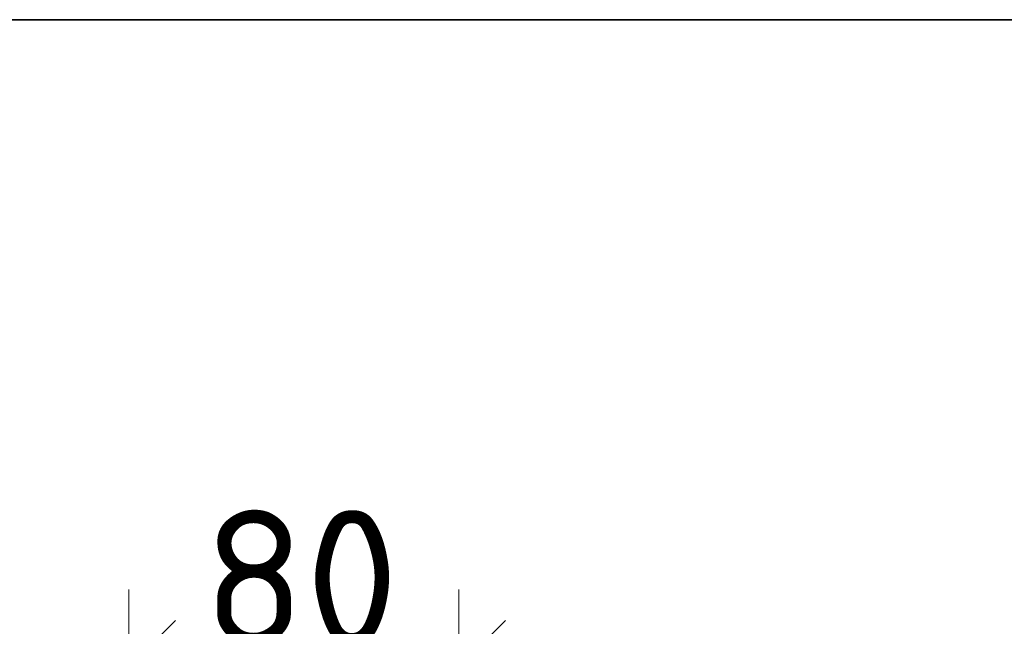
# Model space of a CAD drawing. Header units: metres. Extents: x -38 to 97, y -15 to 21.
# Tile 244 of 256: x 74.573 to 74.812, y 13.125 to 13.272. Entities that reach past the tile are written whole.
import ezdxf

# ---------------------------------------------------------------- set-up
doc = ezdxf.new("R2010")
doc.units = ezdxf.units.M
doc.header["$PDMODE"] = 65
for name, color, linetype, lineweight in [('XR$3$Размерная линия_ общее', 7, 'Continuous', 13), ('XR$4$Размерная линия_ общее', 7, 'Continuous', 13), ('XR$5$Размерная линия_ общее', 7, 'Continuous', 13), ('XR$6$Текст_ примечание', 7, 'Continuous', 13)]:
    doc.layers.add(name, color=color, linetype=linetype, lineweight=lineweight)
doc.styles.add('ISOCPEUR', font='txt')
doc.dimstyles.new('DIMSTYLE_8', dxfattribs={"dimtxt": 0.033, "dimasz": 0.0375, "dimexe": 0, "dimexo": 0, "dimgap": 0.0165, "dimtad": 2, "dimdec": 0, "dimlfac": 1000, "dimrnd": 1, "dimzin": 12, "dimdsep": 46, "dimtxsty": 'ISOCPEUR', "dimblk1": 'ALL_ML_STRICH', "dimblk2": 'ALL_ML_STRICH', "dimsah": 1, "dimcen": 0, "dimclrd": 7, "dimclre": 256, "dimclrt": 7, "dimadec": 0, "dimazin": 0, "dimtfac": 1, "dimtdec": 0, "dimtix": 1, "dimtmove": 2, "dimatfit": 3, "dimfxl": 0, "dimtzin": 0, "dimlwd": 0, "dimlwe": -3, "dimarcsym": 0})

# ---------------------------------------------------------------- blocks, each defined once
blk = doc.blocks.new('ALL_ML_STRICH')
at = {"color": 0, "linetype": 'ByBlock', "lineweight": -2}
for p, q in [((0, -0.5), (0, 0.5)), ((-0.3, -0.3), (0.3, 0.3)), ((-1, 0), (0.5, 0))]:
    blk.add_line(p, q, dxfattribs=at)
blk = doc.blocks.new('*D230')
at = {"layer": 'DEFPOINTS', "color": 7, "linetype": 'Continuous', "lineweight": 13, "transparency": 33554687}
for p in [(74.5993603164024, 13.11478406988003), (74.67936031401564, 13.04948562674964), (74.5993603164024, 12.89948562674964)]:
    blk.add_point(p, dxfattribs=at)
at = {"layer": 'XR$3$Размерная линия_ общее', "color": 253, "linetype": 'Continuous', "lineweight": -2, "true_color": 0xa0a0a0, "transparency": 33554687}
for p, q in [((74.5993603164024, 12.91948562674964), (74.5993603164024, 13.11478406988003)), ((74.67936031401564, 13.06948562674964), (74.67936031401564, 13.11478406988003))]:
    blk.add_line(p, q, dxfattribs=at)
at = {"layer": 'XR$3$Размерная линия_ общее', "color": 7, "linetype": 'Continuous', "lineweight": -2, "transparency": 33554687}
blk.add_line((74.5993603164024, 13.11478406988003), (74.67936031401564, 13.11478406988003), dxfattribs=at)
at = {"layer": 'XR$3$Размерная линия_ общее', "color": 7, "linetype": 'Continuous', "lineweight": 13, "transparency": 33554687, "xscale": 0.0375, "yscale": 0.0375, "zscale": 0.0375, "rotation": 180}
blk.add_blockref('ALL_ML_STRICH', (74.5993603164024, 13.11478406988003), dxfattribs=at)
at = {"layer": 'XR$3$Размерная линия_ общее', "color": 7, "linetype": 'Continuous', "lineweight": 13, "transparency": 33554687, "xscale": 0.0375, "yscale": 0.0375, "zscale": 0.0375}
blk.add_blockref('ALL_ML_STRICH', (74.67936031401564, 13.11478406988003), dxfattribs=at)
at = {"layer": 'XR$3$Размерная линия_ общее', "color": 7, "linetype": 'Continuous', "lineweight": 13, "transparency": 33554687, "insert": (74.64101031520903, 13.13628406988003), "char_height": 0.033, "width": 0.066, "attachment_point": 5, "style": 'ISOCPEUR'}
blk.add_mtext('\\A1;{80}', dxfattribs=at)
blk = doc.blocks.new('*D561')
at = {"layer": 'DEFPOINTS', "color": 7, "linetype": 'Continuous', "lineweight": 13, "transparency": 33554687}
for p in [(74.5993603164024, 13.11478406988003), (74.67936031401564, 13.04948562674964), (74.5993603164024, 12.89948562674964)]:
    blk.add_point(p, dxfattribs=at)
at = {"layer": 'XR$4$Размерная линия_ общее', "color": 253, "linetype": 'Continuous', "lineweight": -2, "true_color": 0xa0a0a0, "transparency": 33554687}
for p, q in [((74.5993603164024, 12.91948562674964), (74.5993603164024, 13.11478406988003)), ((74.67936031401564, 13.06948562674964), (74.67936031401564, 13.11478406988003))]:
    blk.add_line(p, q, dxfattribs=at)
at = {"layer": 'XR$4$Размерная линия_ общее', "color": 7, "linetype": 'Continuous', "lineweight": -2, "transparency": 33554687}
blk.add_line((74.5993603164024, 13.11478406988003), (74.67936031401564, 13.11478406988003), dxfattribs=at)
at = {"layer": 'XR$4$Размерная линия_ общее', "color": 7, "linetype": 'Continuous', "lineweight": 13, "transparency": 33554687, "xscale": 0.0375, "yscale": 0.0375, "zscale": 0.0375, "rotation": 180}
blk.add_blockref('ALL_ML_STRICH', (74.5993603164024, 13.11478406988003), dxfattribs=at)
at = {"layer": 'XR$4$Размерная линия_ общее', "color": 7, "linetype": 'Continuous', "lineweight": 13, "transparency": 33554687, "xscale": 0.0375, "yscale": 0.0375, "zscale": 0.0375}
blk.add_blockref('ALL_ML_STRICH', (74.67936031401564, 13.11478406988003), dxfattribs=at)
at = {"layer": 'XR$4$Размерная линия_ общее', "color": 7, "linetype": 'Continuous', "lineweight": 13, "transparency": 33554687, "insert": (74.64101031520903, 13.13628406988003), "char_height": 0.033, "width": 0.066, "attachment_point": 5, "style": 'ISOCPEUR'}
blk.add_mtext('\\A1;{80}', dxfattribs=at)
blk = doc.blocks.new('*D897')
at = {"layer": 'DEFPOINTS', "color": 7, "linetype": 'Continuous', "lineweight": 13, "transparency": 33554687}
for p in [(74.5993603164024, 13.11478406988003), (74.67936031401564, 13.04948562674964), (74.5993603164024, 12.89948562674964)]:
    blk.add_point(p, dxfattribs=at)
at = {"layer": 'XR$5$Размерная линия_ общее', "color": 253, "linetype": 'Continuous', "lineweight": -2, "true_color": 0xa0a0a0, "transparency": 33554687}
for p, q in [((74.5993603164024, 12.91948562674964), (74.5993603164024, 13.11478406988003)), ((74.67936031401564, 13.06948562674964), (74.67936031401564, 13.11478406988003))]:
    blk.add_line(p, q, dxfattribs=at)
at = {"layer": 'XR$5$Размерная линия_ общее', "color": 7, "linetype": 'Continuous', "lineweight": -2, "transparency": 33554687}
blk.add_line((74.5993603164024, 13.11478406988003), (74.67936031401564, 13.11478406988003), dxfattribs=at)
at = {"layer": 'XR$5$Размерная линия_ общее', "color": 7, "linetype": 'Continuous', "lineweight": 13, "transparency": 33554687, "xscale": 0.0375, "yscale": 0.0375, "zscale": 0.0375, "rotation": 180}
blk.add_blockref('ALL_ML_STRICH', (74.5993603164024, 13.11478406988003), dxfattribs=at)
at = {"layer": 'XR$5$Размерная линия_ общее', "color": 7, "linetype": 'Continuous', "lineweight": 13, "transparency": 33554687, "xscale": 0.0375, "yscale": 0.0375, "zscale": 0.0375}
blk.add_blockref('ALL_ML_STRICH', (74.67936031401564, 13.11478406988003), dxfattribs=at)
at = {"layer": 'XR$5$Размерная линия_ общее', "color": 7, "linetype": 'Continuous', "lineweight": 13, "transparency": 33554687, "insert": (74.64101031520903, 13.13628406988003), "char_height": 0.033, "width": 0.066, "attachment_point": 5, "style": 'ISOCPEUR'}
blk.add_mtext('\\A1;{80}', dxfattribs=at)

msp = doc.modelspace()

# ---------------------------------------------------------------- linework, layer by layer
at = {"layer": 'XR$6$Текст_ примечание', "color": 7, "linetype": 'Continuous', "lineweight": 35, "transparency": 33554687}
msp.add_line((86.41979461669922, 13.27170593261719), (67.91979461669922, 13.27170593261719), dxfattribs=at)

# ---------------------------------------------------------------- dimensions: what is measured, and where the dimension line sits
at = {"layer": 'XR$3$Размерная линия_ общее', "color": 7, "linetype": 'Continuous', "lineweight": 13, "transparency": 33554687}
dim = msp.add_linear_dim(base=(74.67936031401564, 13.11478406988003), p1=(74.5993603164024, 12.91948562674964), p2=(74.67936031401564, 13.06948562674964), dimstyle='DIMSTYLE_8', override={"dimpost": '<>', "dimclrd": 7, "dimclre": 253, "dimclrt": 7, "dimlwd": 0, "dimlwe": 65533}, dxfattribs=at)
dim.commit()
dim.dimension.update_dxf_attribs({"geometry": '*D230', "text_midpoint": (74.64101031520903, 13.13628406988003), "dimtype": 160})
at = {"layer": 'XR$4$Размерная линия_ общее', "color": 7, "linetype": 'Continuous', "lineweight": 13, "transparency": 33554687}
dim = msp.add_linear_dim(base=(74.67936031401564, 13.11478406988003), p1=(74.5993603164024, 12.91948562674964), p2=(74.67936031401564, 13.06948562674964), dimstyle='DIMSTYLE_8', override={"dimpost": '<>', "dimclrd": 7, "dimclre": 253, "dimclrt": 7, "dimlwd": 0, "dimlwe": 65533}, dxfattribs=at)
dim.commit()
dim.dimension.update_dxf_attribs({"geometry": '*D561', "text_midpoint": (74.64101031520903, 13.13628406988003), "dimtype": 160})
at = {"layer": 'XR$5$Размерная линия_ общее', "color": 7, "linetype": 'Continuous', "lineweight": 13, "transparency": 33554687}
dim = msp.add_linear_dim(base=(74.67936031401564, 13.11478406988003), p1=(74.5993603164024, 12.91948562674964), p2=(74.67936031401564, 13.06948562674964), dimstyle='DIMSTYLE_8', override={"dimpost": '<>', "dimclrd": 7, "dimclre": 253, "dimclrt": 7, "dimlwd": 0, "dimlwe": 65533}, dxfattribs=at)
dim.commit()
dim.dimension.update_dxf_attribs({"geometry": '*D897', "text_midpoint": (74.64101031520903, 13.13628406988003), "dimtype": 160})

doc.saveas('drawing.dxf')
